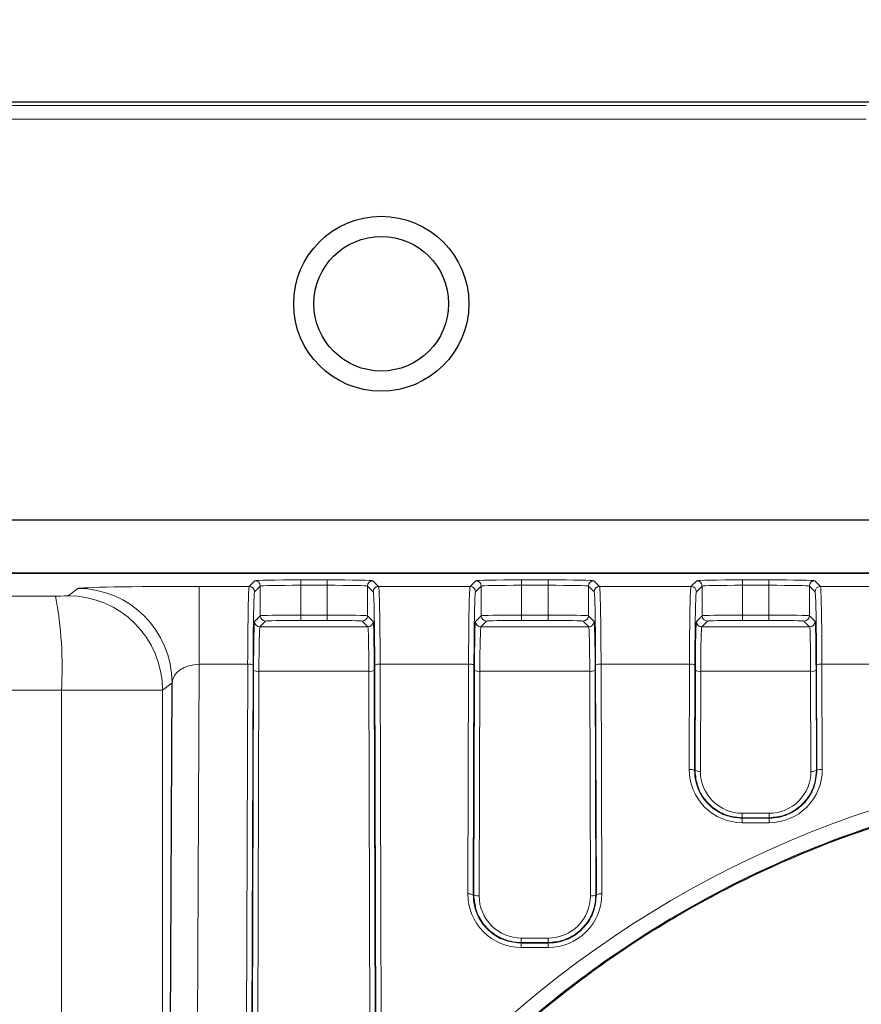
# Paper-space layout 'Blatt3' of a CAD drawing. Header units: millimetres. Extents: x 5 to 418, y 2 to 292.
# Tile 36 of 54: x 100 to 111, y 234 to 246. Entities that reach past the tile are written whole.
import ezdxf

# ---------------------------------------------------------------- set-up
doc = ezdxf.new("R2010")
doc.units = ezdxf.units.MM
doc.layers.add('SLD-0', color=7, linetype='Continuous')
doc.styles.add('SLDTEXTSTYLE0', font='TXT', dxfattribs={"width": 0.605})
doc.dimstyles.new('SLDDIMSTYLE0', dxfattribs={"dimtxt": 3.5, "dimasz": 3.302, "dimexe": 0, "dimexo": 0.0625, "dimgap": 0.875, "dimtad": 1, "dimlfac": 3, "dimrnd": 1e-09, "dimzin": 12, "dimdsep": 46, "dimtxsty": 'SLDTEXTSTYLE0', "dimsah": 1, "dimcen": 0.09, "dimadec": 0, "dimazin": 3, "dimtfac": 1, "dimtofl": 0, "dimtmove": 0, "dimatfit": 3, "dimfxl": 1, "dimfrac": 2, "dimtolj": 1, "dimtzin": 12, "dimarcsym": 0})

# ---------------------------------------------------------------- blocks, each defined once
blk = doc.blocks.new('_D_11')
at = {"layer": 'SLD-0', "color": 7}
for p, q in [((47, 229.716), (47, 259.108)), ((139.333, 229.716), (139.333, 259.108)), ((47, 258.108), (139.333, 258.108))]:
    blk.add_line(p, q, dxfattribs=at)
for points in [[(47, 258.108), (50.302, 257.6), (50.302, 258.616)], [(139.333, 258.108), (136.031, 258.616), (136.031, 257.6)]]:
    blk.add_solid(points, dxfattribs=at)
at = {"layer": 'SLD-0', "color": 7, "insert": (89.156, 262.62), "char_height": 3.5, "attachment_point": 1, "style": 'SLDTEXTSTYLE0'}
blk.add_mtext('277', dxfattribs=at)

psp = doc.layouts.new('Blatt3')

# ---------------------------------------------------------------- linework, layer by layer
at = {"color": 7, "linetype": 'Continuous', "lineweight": 25}
for p, q in [((69.833, 244.8825), (116.4997, 244.8825)), ((57.5687, 239.707), (128.764, 239.707)), ((116.9822, 239.0435), (98.4997, 239.0435)), ((102.1889, 223.8827), (102.2442, 237.6903))]:
    psp.add_line(p, q, dxfattribs=at)
at = {"color": 7, "linetype": 'Continuous', "lineweight": 18}
for p, q in [((110.833, 244.8825), (75.4997, 244.8825)), ((75.4997, 244.8359), (110.833, 244.8359)), ((110.833, 244.6693), (75.4997, 244.6693)), ((98.4997, 239.0521), (124.4807, 239.0521)), ((103.1987, 238.8828), (103.2694, 238.9535)), ((103.836, 238.9632), (104.1633, 238.9632)), ((103.836, 238.9632), (103.836, 238.8965)), ((104.1633, 238.9632), (104.1633, 238.8965)), ((104.7299, 238.9535), (104.8006, 238.8828)), ((105.9321, 238.8828), (106.0027, 238.9535)), ((106.5693, 238.9632), (106.8967, 238.9632)), ((106.5693, 238.9632), (106.5693, 238.8965)), ((106.8967, 238.9632), (106.8967, 238.8965)), ((107.4632, 238.9535), (107.5339, 238.8828)), ((108.6654, 238.8828), (108.7361, 238.9535)), ((109.3026, 238.9632), (109.63, 238.9632)), ((109.3026, 238.9632), (109.3026, 238.8965)), ((109.63, 238.9632), (109.63, 238.8965)), ((110.1966, 238.9535), (110.2672, 238.8828)), ((100.9603, 238.7664), (101.0778, 238.8568)), ((102.5786, 238.8828), (103.1987, 238.8828)), ((102.5786, 237.9189), (102.5786, 238.8828)), ((103.336, 238.8868), (103.2654, 238.8162)), ((103.336, 238.5201), (103.336, 238.8868)), ((103.836, 238.5275), (103.836, 238.8965)), ((104.1633, 238.8965), (103.836, 238.8965)), ((104.1633, 238.5275), (104.1633, 238.8965)), ((104.6633, 238.5201), (104.6633, 238.8868)), ((104.7339, 238.8162), (104.6633, 238.8868)), ((104.8006, 238.8828), (105.9321, 238.8828)), ((106.0694, 238.8868), (105.9987, 238.8162)), ((106.0694, 238.5201), (106.0694, 238.8868)), ((106.5693, 238.5275), (106.5693, 238.8965)), ((106.8967, 238.8965), (106.5693, 238.8965)), ((106.8967, 238.5275), (106.8967, 238.8965)), ((107.3966, 238.5201), (107.3966, 238.8868)), ((107.4672, 238.8162), (107.3966, 238.8868)), ((107.5339, 238.8828), (108.6654, 238.8828)), ((108.8027, 238.8868), (108.7321, 238.8162)), ((108.8027, 238.5201), (108.8027, 238.8868)), ((109.3026, 238.5275), (109.3026, 238.8965)), ((109.63, 238.8965), (109.3026, 238.8965)), ((109.63, 238.5275), (109.63, 238.8965)), ((110.1299, 238.5201), (110.1299, 238.8868)), ((110.2006, 238.8162), (110.1299, 238.8868)), ((110.2672, 238.8828), (111.3987, 238.8828)), ((103.2656, 238.4496), (103.336, 238.5201)), ((103.4027, 238.4534), (103.3322, 238.3829)), ((103.836, 238.5275), (103.836, 238.4608)), ((103.836, 238.5275), (104.1633, 238.5275)), ((104.1633, 238.4608), (103.836, 238.4608)), ((104.1633, 238.5275), (104.1633, 238.4608)), ((104.6671, 238.3829), (104.5966, 238.4534)), ((104.6633, 238.5201), (104.7337, 238.4496)), ((105.9989, 238.4496), (106.0694, 238.5201)), ((106.136, 238.4534), (106.0655, 238.3829)), ((106.5693, 238.5275), (106.5693, 238.4608)), ((106.5693, 238.5275), (106.8967, 238.5275)), ((106.8967, 238.4608), (106.5693, 238.4608)), ((106.8967, 238.5275), (106.8967, 238.4608)), ((107.4004, 238.3829), (107.3299, 238.4534)), ((107.3966, 238.5201), (107.4671, 238.4496)), ((108.7322, 238.4496), (108.8027, 238.5201)), ((108.8694, 238.4534), (108.7989, 238.3829)), ((109.3026, 238.5275), (109.3026, 238.4608)), ((109.3026, 238.5275), (109.63, 238.5275)), ((109.63, 238.4608), (109.3026, 238.4608)), ((109.63, 238.5275), (109.63, 238.4608)), ((110.1338, 238.3829), (110.0633, 238.4534)), ((110.1299, 238.5201), (110.2004, 238.4496)), ((103.3322, 238.3829), (104.6671, 238.3829)), ((106.0655, 238.3829), (107.4004, 238.3829)), ((108.7989, 238.3829), (110.1338, 238.3829)), ((102.5786, 237.9189), (102.5366, 227.4275)), ((103.1802, 237.9189), (102.5786, 237.9189)), ((103.1634, 232.4718), (103.1802, 237.9189)), ((103.2468, 237.9074), (103.2301, 232.4603)), ((103.2366, 232.4603), (103.2532, 237.8437)), ((104.7461, 237.8437), (104.7627, 232.4603)), ((104.7692, 232.4603), (104.7525, 237.9074)), ((104.8191, 237.9189), (104.8359, 232.4718)), ((105.9135, 237.9189), (104.8191, 237.9189)), ((105.9048, 235.0748), (105.9135, 237.9189)), ((105.9802, 237.9074), (105.9714, 235.0632)), ((105.9779, 235.0632), (105.9865, 237.8437)), ((107.4795, 237.8437), (107.488, 235.0632)), ((107.4946, 235.0632), (107.4858, 237.9074)), ((107.5525, 237.9189), (107.5612, 235.0748)), ((108.6468, 237.9189), (107.5525, 237.9189)), ((108.6428, 236.6162), (108.6468, 237.9189)), ((108.7135, 237.9074), (108.7095, 236.6046)), ((108.716, 236.6046), (108.7198, 237.8437)), ((110.2128, 237.8437), (110.2166, 236.6046)), ((110.2231, 236.6046), (110.2191, 237.9074)), ((110.2858, 237.9189), (110.2898, 236.6162)), ((111.3802, 237.9189), (110.2858, 237.9189)), ((103.3198, 237.8321), (103.3033, 232.4487)), ((104.6795, 237.8321), (103.3198, 237.8321)), ((104.696, 232.4487), (104.6795, 237.8321)), ((106.0532, 237.8321), (106.0446, 235.0517)), ((107.4128, 237.8321), (106.0532, 237.8321)), ((107.4214, 235.0517), (107.4128, 237.8321)), ((108.7865, 237.8321), (108.7827, 236.593)), ((110.1461, 237.8321), (108.7865, 237.8321)), ((110.15, 236.593), (110.1461, 237.8321)), ((100.8765, 223.8827), (100.8765, 237.597)), ((102.2442, 237.6903), (102.1267, 237.5999)), ((102.1267, 237.5999), (102.1267, 223.8827)), ((108.7095, 236.6046), (108.716, 236.6046)), ((110.2231, 236.6046), (110.2166, 236.6046)), ((109.2997, 236.0744), (109.2997, 236.0194)), ((109.2997, 236.0744), (109.633, 236.0744)), ((109.2997, 236.0124), (109.2997, 236.0194)), ((109.633, 236.0194), (109.2997, 236.0194)), ((109.2997, 236.0124), (109.633, 236.0124)), ((109.2997, 236.0124), (109.2997, 235.9573)), ((109.633, 236.0744), (109.633, 236.0194)), ((109.633, 236.0124), (109.633, 236.0194)), ((109.633, 236.0124), (109.633, 235.9573)), ((109.633, 235.9573), (109.2997, 235.9573)), ((105.9714, 235.0632), (105.9779, 235.0632)), ((107.4946, 235.0632), (107.488, 235.0632)), ((106.5663, 234.5283), (106.5663, 234.4733)), ((106.5663, 234.5283), (106.8997, 234.5283)), ((106.5663, 234.4663), (106.5663, 234.4733)), ((106.8997, 234.4733), (106.5663, 234.4733)), ((106.5663, 234.4663), (106.8997, 234.4663)), ((106.5663, 234.4663), (106.5663, 234.4112)), ((106.8997, 234.5283), (106.8997, 234.4733)), ((106.8997, 234.4663), (106.8997, 234.4733)), ((106.8997, 234.4663), (106.8997, 234.4112)), ((106.8997, 234.4112), (106.5663, 234.4112))]:
    psp.add_line(p, q, dxfattribs=at)
at = {"color": 7, "linetype": 'Continuous', "lineweight": 25}
for radius in [1.0833, 0.8333]:
    psp.add_circle((104.833, 242.3825), radius, dxfattribs=at)
at = {"color": 7, "linetype": 'Continuous', "lineweight": 18}
for centre, radius, start, end in [((103.2694, 238.8868), 0.0667, 0.02044, 89.97956), ((104.7299, 238.8868), 0.0667, 90.02044, 179.97956), ((106.0027, 238.8868), 0.0667, 0.02044, 89.97956), ((107.4633, 238.8868), 0.0667, 90.02044, 179.97956), ((108.736, 238.8868), 0.0667, 0.02044, 89.97956), ((110.1966, 238.8868), 0.0667, 90.02044, 179.97956), ((101.0772, 237.6898), 1.167, 0.02356, 89.97042), ((103.1987, 238.8162), 0.0667, 0.02044, 89.97956), ((104.8006, 238.8162), 0.0667, 90.02044, 179.97956), ((105.9321, 238.8162), 0.0667, 0.02044, 89.97956), ((107.5339, 238.8162), 0.0667, 90.02044, 179.97956), ((108.6654, 238.8162), 0.0667, 0.02044, 89.97956), ((110.2672, 238.8162), 0.0667, 90.02044, 179.97956), ((95.9341, 237.8754), 4.9503, 356.77611, 10.33506), ((100.9597, 237.5994), 1.167, 0.02356, 89.97042), ((103.3322, 238.4496), 0.0667, 180.02044, 269.97956), ((103.4027, 238.5201), 0.0667, 180.02044, 269.97956), ((104.5966, 238.5201), 0.0667, 270.02044, 359.97956), ((104.6671, 238.4496), 0.0667, 270.02044, 359.97956), ((106.0656, 238.4496), 0.0667, 180.02044, 269.97956), ((106.1361, 238.5201), 0.0667, 180.02044, 269.97956), ((107.3299, 238.5201), 0.0667, 270.02044, 359.97956), ((107.4004, 238.4496), 0.0667, 270.02044, 359.97956), ((108.7989, 238.4496), 0.0667, 180.02044, 269.97956), ((108.8694, 238.5201), 0.0667, 180.02044, 269.97956), ((110.0632, 238.5201), 0.0667, 270.02044, 359.97956), ((110.1337, 238.4496), 0.0667, 270.02044, 359.97956), ((103.1956, 237.8103), 0.1098, 62.197, 98.0979), ((103.3044, 237.9408), 0.1098, 242.197, 278.0979), ((104.6949, 237.9408), 0.1098, 261.9021, 297.803), ((104.8037, 237.8103), 0.1098, 81.9021, 117.803), ((105.929, 237.8103), 0.1098, 62.197, 98.0979), ((106.0377, 237.9408), 0.1098, 242.197, 278.0979), ((107.4283, 237.9408), 0.1098, 261.9021, 297.803), ((107.537, 237.8103), 0.1098, 81.9021, 117.803), ((108.6623, 237.8103), 0.1098, 62.197, 98.0979), ((108.771, 237.9408), 0.1098, 242.197, 278.0979), ((110.1616, 237.9408), 0.1098, 261.9021, 297.803), ((110.2703, 237.8103), 0.1098, 81.9021, 117.803), ((108.6583, 236.5075), 0.1098, 62.197, 98.0979), ((109.2997, 236.6141), 0.6568, 179.82365, 270), ((109.633, 236.6141), 0.6568, 270, 0.17635), ((110.2743, 236.5075), 0.1098, 81.9021, 117.803), ((108.7672, 236.7017), 0.1098, 242.197, 278.0979), ((109.2997, 236.5914), 0.517, 179.82365, 270), ((109.633, 236.5914), 0.517, 270, 0.17635), ((110.1654, 236.7017), 0.1098, 261.9021, 297.803), ((106.5663, 235.0728), 0.6616, 179.82365, 270), ((105.9202, 234.9662), 0.1098, 62.197, 98.0979), ((106.0291, 235.1603), 0.1098, 242.197, 278.0979), ((106.5663, 235.0501), 0.5217, 179.82365, 270), ((106.8997, 235.0728), 0.6616, 270, 0.17635), ((106.8997, 235.0501), 0.5217, 270, 0.17635), ((107.4368, 235.1603), 0.1098, 261.9021, 297.803), ((107.5458, 234.9662), 0.1098, 81.9021, 117.803)]:
    psp.add_arc(centre, radius, start, end, dxfattribs=at)
for centre, major_axis, ratio, start_param, end_param in [((103.836, 238.9533), (0.5667, 0), 0.0174551, 1.5707963, 3.1241394), ((104.1633, 238.9533), (0.5667, 0), 0.0174551, 0.0174533, 1.5707963), ((106.5693, 238.9533), (0.5667, 0), 0.0174551, 1.5707963, 3.1241394), ((106.8967, 238.9533), (0.5667, 0), 0.0174551, 0.0174533, 1.5707963), ((109.3026, 238.9533), (0.5667, 0), 0.0174551, 1.5707963, 3.1241394), ((109.63, 238.9533), (0.5667, 0), 0.0174551, 0.0174533, 1.5707963), ((102.5774, 238.8562), (1.5, 0), 0.0177789, 1.5700301, 3.1184819), ((103.1991, 237.7163), (0, 1.1667), 0.0164576, 0.0174533, 1.3962634), ((103.2657, 237.7163), (0, 1.1), 0.0174551, 0.0174533, 1.3962634), ((103.836, 238.8866), (0.5, 0), 0.0197824, 1.5707963, 3.1241394), ((104.1633, 238.8866), (0.5, 0), 0.0197824, 0.0174533, 1.5707963), ((104.7336, 237.7163), (0, 1.1), 0.0174551, 4.8869219, 6.265732), ((104.8002, 237.7163), (0, 1.1667), 0.0164576, 4.8869219, 6.265732), ((105.9324, 237.7163), (0, 1.1667), 0.0164576, 0.0174533, 1.3962634), ((105.9991, 237.7163), (0, 1.1), 0.0174551, 0.0174533, 1.3962634), ((106.5693, 238.8866), (0.5, 0), 0.0197824, 1.5707963, 3.1241394), ((106.8967, 238.8866), (0.5, 0), 0.0197824, 0.0174533, 1.5707963), ((107.4669, 237.7163), (0, 1.1), 0.0174551, 4.8869219, 6.265732), ((107.5336, 237.7163), (0, 1.1667), 0.0164576, 4.8869219, 6.265732), ((108.6657, 237.7163), (0, 1.1667), 0.0164576, 0.0174533, 1.3962634), ((108.7324, 237.7163), (0, 1.1), 0.0174551, 0.0174533, 1.3962634), ((109.3026, 238.8866), (0.5, 0), 0.0197824, 1.5707963, 3.1241394), ((109.63, 238.8866), (0.5, 0), 0.0197824, 0.0174533, 1.5707963), ((110.2002, 237.7163), (0, 1.1), 0.0174551, 4.8869219, 6.265732), ((110.2669, 237.7163), (0, 1.1667), 0.0164576, 4.8869219, 6.265732), ((100.7937, 238.7664), (0.1667, 0), 0.0174551, 4.774556, 6.260496), ((103.2658, 237.7163), (0, 0.7333), 0.0174551, 0.0174533, 1.3962634), ((103.836, 238.5199), (0.5, 0), 0.0151277, 1.5707963, 3.1241394), ((103.836, 238.4533), (0.4333, 0), 0.0174551, 1.5707963, 3.1241394), ((104.1633, 238.5199), (0.5, 0), 0.0151277, 0.0174533, 1.5707963), ((104.1633, 238.4533), (0.4333, 0), 0.0174551, 0.0174533, 1.5707963), ((104.7335, 237.7163), (0, 0.7333), 0.0174551, 4.8869219, 6.265732), ((105.9991, 237.7163), (0, 0.7333), 0.0174551, 0.0174533, 1.3962634), ((106.5693, 238.5199), (0.5, 0), 0.0151277, 1.5707963, 3.1241394), ((106.5693, 238.4533), (0.4333, 0), 0.0174551, 1.5707963, 3.1241394), ((106.8967, 238.5199), (0.5, 0), 0.0151277, 0.0174533, 1.5707963), ((106.8967, 238.4533), (0.4333, 0), 0.0174551, 0.0174533, 1.5707963), ((107.4669, 237.7163), (0, 0.7333), 0.0174551, 4.8869219, 6.265732), ((108.7324, 237.7163), (0, 0.7333), 0.0174551, 0.0174533, 1.3962634), ((109.3026, 238.5199), (0.5, 0), 0.0151277, 1.5707963, 3.1241394), ((109.3026, 238.4533), (0.4333, 0), 0.0174551, 1.5707963, 3.1241394), ((109.63, 238.5199), (0.5, 0), 0.0151277, 0.0174533, 1.5707963), ((109.63, 238.4533), (0.4333, 0), 0.0174551, 0.0174533, 1.5707963), ((110.2002, 237.7163), (0, 0.7333), 0.0174551, 4.8869219, 6.265732), ((103.3324, 237.7163), (0, 0.6667), 0.0192006, 0.0174533, 1.3962634), ((104.6669, 237.7163), (0, 0.6667), 0.0192006, 4.8869219, 6.265732), ((106.0658, 237.7163), (0, 0.6667), 0.0192006, 0.0174533, 1.3962634), ((107.4002, 237.7163), (0, 0.6667), 0.0192006, 4.8869219, 6.265732), ((108.7991, 237.7163), (0, 0.6667), 0.0192006, 0.0174533, 1.3962634), ((110.1335, 237.7163), (0, 0.6667), 0.0192006, 4.8869219, 6.265732), ((102.5774, 237.6897), (0.3333, 0.0101), 0.687345, 1.5465601, 3.095012), ((100.7937, 237.5999), (1.3333, 0), 0.0021819, 4.774556, 6.260496), ((114.933, 223.86), (0, 12.8996), 0.999992, 3.3920394, 7.5737685)]:
    psp.add_ellipse(centre, major_axis=major_axis, ratio=ratio, start_param=start_param, end_param=end_param, dxfattribs=at)
for points, knots in [([(58.2839, 238.7649), (62.1219, 238.7612), (68.5402, 238.7549), (77.5533, 238.752), (85.3071, 238.7525), (93.0606, 238.756), (98.2224, 238.761), (100.804, 238.7635)], [0, 0, 0, 0, 0.271012, 0.4532093, 0.6355056, 0.8177031, 1, 1, 1, 1]), ([(100.8765, 237.597), (98.2872, 237.5945), (93.1073, 237.5896), (85.328, 237.586), (77.5456, 237.5855), (68.5008, 237.5884), (62.0586, 237.5947), (58.207, 237.5984)], [0, 0, 0, 0, 0.182198, 0.3644956, 0.5466918, 0.7289869, 1, 1, 1, 1]), ([(118.0888, 211.4953), (118.1961, 211.5237), (118.7333, 211.6659), (119.9228, 212.075), (121.5963, 212.9107), (123.3098, 214.1634), (124.8012, 215.6919), (126.012, 217.4357), (126.9273, 219.3811), (127.5036, 221.4516), (127.7258, 223.6166), (127.5784, 225.7819), (127.0589, 227.916), (126.189, 229.9161), (124.9783, 231.7568), (123.4896, 233.3442), (121.7391, 234.6653), (119.8214, 235.6544), (117.7522, 236.3098), (115.6387, 236.6043), (113.4937, 236.5418), (111.4184, 236.1305), (109.4259, 235.3763), (107.6024, 234.3135), (105.963, 232.952), (104.569, 231.3259), (103.4178, 229.4515), (102.9396, 228.0595), (102.6969, 227.3531)], [0, 0, 0, 0, 0.00621918, 0.03112873, 0.07037495, 0.110756, 0.14999829, 0.19033989, 0.23027903, 0.27134662, 0.31181187, 0.35343678, 0.39412848, 0.43600964, 0.47651547, 0.51822524, 0.55821188, 0.59939382, 0.63876733, 0.67930838, 0.71825085, 0.75832772, 0.79720155, 0.83718613, 0.87637315, 0.91666584, 0.95771405, 1, 1, 1, 1]), ([(108.7095, 236.6046), (108.7123, 236.5606), (108.7192, 236.4497), (108.7911, 236.2814), (108.9275, 236.1303), (109.1051, 236.0308), (109.236, 236.0184), (109.2997, 236.0124)], [0, 0, 0, 0, 0.1436423, 0.3626735, 0.5812789, 0.7962671, 1, 1, 1, 1]), ([(109.2997, 236.0194), (109.2548, 236.0224), (109.1451, 236.0299), (108.9811, 236.1014), (108.8349, 236.2329), (108.735, 236.4072), (108.7224, 236.5384), (108.716, 236.6046)], [0, 0, 0, 0, 0.1459269, 0.3572982, 0.5689041, 0.7827494, 1, 1, 1, 1]), ([(109.633, 236.0124), (109.6778, 236.0154), (109.788, 236.0229), (109.9529, 236.0941), (110.1006, 236.2256), (110.2034, 236.402), (110.2165, 236.536), (110.2231, 236.6046)], [0, 0, 0, 0, 0.1437402, 0.3533482, 0.5633234, 0.776756, 1, 1, 1, 1]), ([(110.2166, 236.6046), (110.2137, 236.5603), (110.2066, 236.4501), (110.1348, 236.284), (110.0003, 236.1356), (109.8253, 236.0376), (109.6961, 236.0253), (109.633, 236.0194)], [0, 0, 0, 0, 0.1458617, 0.3632025, 0.5802861, 0.7950717, 1, 1, 1, 1]), ([(105.9714, 235.0632), (105.9742, 235.0193), (105.9811, 234.9078), (106.0531, 234.7384), (106.1904, 234.5858), (106.3695, 234.485), (106.5018, 234.4724), (106.5663, 234.4663)], [0, 0, 0, 0, 0.1424866, 0.3615334, 0.5801489, 0.7951592, 1, 1, 1, 1]), ([(106.5663, 234.4733), (106.5215, 234.4763), (106.4113, 234.4838), (106.2461, 234.5554), (106.0986, 234.6876), (105.9973, 234.8635), (105.9844, 234.9962), (105.9779, 235.0632)], [0, 0, 0, 0, 0.1447334, 0.3560861, 0.567678, 0.7815093, 1, 1, 1, 1]), ([(106.8997, 234.4663), (106.9445, 234.4693), (107.0551, 234.4767), (107.2212, 234.5481), (107.3703, 234.6803), (107.4744, 234.8583), (107.4877, 234.9938), (107.4946, 235.0632)], [0, 0, 0, 0, 0.1425822, 0.3521784, 0.5621474, 0.7755617, 1, 1, 1, 1]), ([(107.488, 235.0632), (107.4852, 235.019), (107.4781, 234.9082), (107.4062, 234.741), (107.2708, 234.5911), (107.0943, 234.4918), (106.9636, 234.4794), (106.8997, 234.4733)], [0, 0, 0, 0, 0.1446696, 0.3620322, 0.5791329, 0.793935, 1, 1, 1, 1])]:
    psp.add_open_spline(points, degree=3, knots=knots, dxfattribs=at)
at = {"color": 7, "linetype": 'Continuous', "lineweight": 25}
psp.add_open_spline([(114.933, 211.1115), (114.8663, 211.1118), (114.5328, 211.1134), (113.6654, 211.1555), (112.3307, 211.3453), (110.6142, 211.8184), (108.8138, 212.6124), (107.0425, 213.7794), (105.4788, 215.234), (104.186, 216.9168), (103.1797, 218.8129), (102.5057, 220.8477), (102.1792, 222.9935), (102.2204, 225.1584), (102.6334, 227.3108), (103.4026, 229.3483), (104.5196, 231.2443), (105.9276, 232.9025), (107.6109, 234.308), (109.4786, 235.3902), (111.5147, 236.1461), (113.6126, 236.5427), (115.7594, 236.5836), (117.852, 236.2722), (119.8777, 235.6142), (121.7483, 234.6406), (123.4472, 233.3601), (124.9038, 231.824), (126.0984, 230.0482), (126.9785, 228.1015), (127.5269, 226.0093), (127.7143, 223.8583), (127.5326, 221.6799), (126.9855, 219.5744), (126.0775, 217.5711), (124.8528, 215.7702), (123.3257, 214.1906), (121.5779, 212.9133), (119.6263, 211.9426), (117.8278, 211.4062), (116.2442, 211.1507), (115.3717, 211.1246), (114.933, 211.1115)], degree=3, knots=[0, 0, 0, 0, 0.0024859, 0.0124341, 0.0323611, 0.0526233, 0.0787189, 0.1055704, 0.1317054, 0.1585771, 0.1850965, 0.2123645, 0.2392479, 0.2668998, 0.2939679, 0.3218249, 0.3488094, 0.3765943, 0.4032605, 0.4307236, 0.4569832, 0.4840228, 0.5099717, 0.5366786, 0.5625444, 0.5891513, 0.6151906, 0.6419657, 0.6683598, 0.6954976, 0.7222802, 0.7498247, 0.776862, 0.8046825, 0.8317223, 0.8595604, 0.8863436, 0.9139265, 0.9403107, 0.9674812, 0.9836518, 1, 1, 1, 1], dxfattribs=at)

# ---------------------------------------------------------------- dimensions: what is measured, and where the dimension line sits
at = {"layer": 'SLD-0', "color": 7}
dim = psp.add_linear_dim(base=(139.3328, 258.1085), p1=(46.9996, 229.7158), p2=(139.3328, 229.7158), dimstyle='SLDDIMSTYLE0', dxfattribs=at)
dim.commit()
dim.dimension.update_dxf_attribs({"geometry": '_D_11', "text_midpoint": (93.1662, 258.1085), "dimtype": 160})

doc.saveas('drawing.dxf')
